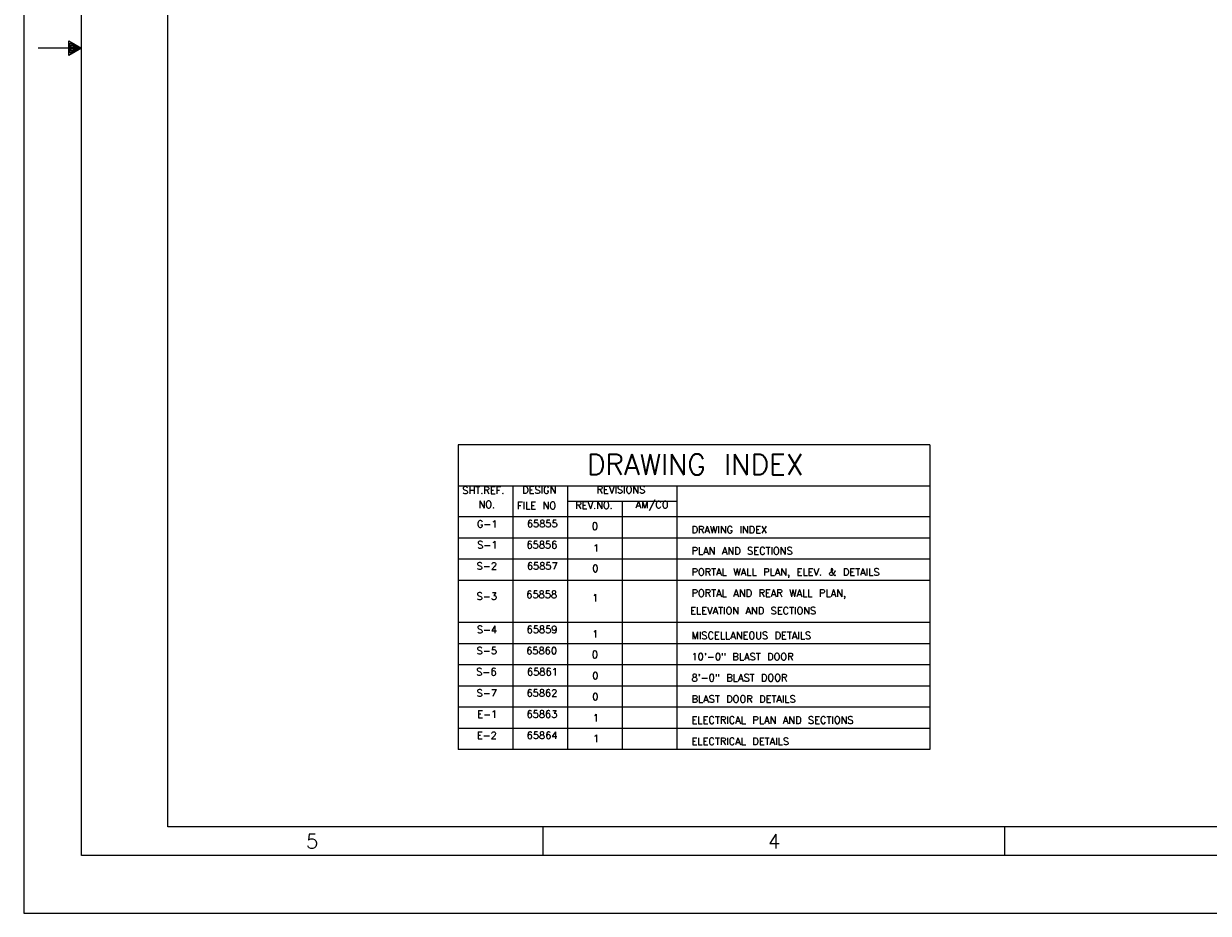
# Model space of a CAD drawing. Extents: x -7.4 to 34.6, y -51.3 to -21.3.
# Tile 1 of 4: x -7.4 to 13.2, y -51.3 to -35.8. Entities that reach past the tile are written whole.
import ezdxf
from ezdxf.enums import TextEntityAlignment as Align

# ---------------------------------------------------------------- set-up
doc = ezdxf.new("R2010")
doc.units = 0
doc.header["$MEASUREMENT"] = 0
doc.layers.add('01', color=7, linetype='CONTINUOUS')
doc.layers.add('04', color=7, linetype='CONTINUOUS')
doc.styles.add('TXT_SHX', font='txt.shx')

msp = doc.modelspace()

# ---------------------------------------------------------------- linework, layer by layer
at = {"layer": '04', "color": 7, "linetype": 'CONTINUOUS'}
for p, q in [((-7.352, -21.27), (-7.352, -51.27)), ((-6.352, -50.27), (-6.352, -22.27)), ((-4.852, -49.77), (-4.852, -22.77)), ((-6.352, -36.27), (-7.102, -36.27)), ((0.179, -43.145), (0.179, -48.432)), ((8.354, -43.145), (0.179, -43.145)), ((8.354, -43.145), (8.354, -48.432)), ((8.354, -43.862), (0.179, -43.862)), ((1.127, -43.862), (1.127, -48.432)), ((2.075, -43.862), (2.075, -48.432)), ((3.97, -43.862), (3.97, -48.432)), ((3.97, -44.129), (2.075, -44.129)), ((3.022, -44.129), (3.022, -48.432)), ((8.354, -44.396), (0.179, -44.396)), ((8.354, -44.763), (0.179, -44.763)), ((8.354, -45.13), (0.179, -45.13)), ((8.354, -45.497), (0.179, -45.497)), ((8.354, -46.23), (0.179, -46.23)), ((8.354, -46.597), (0.179, -46.597)), ((8.354, -46.964), (0.179, -46.964)), ((8.354, -47.331), (0.179, -47.331)), ((8.354, -47.698), (0.179, -47.698)), ((8.354, -48.065), (0.179, -48.065)), ((8.354, -48.064), (2.472, -48.064)), ((8.354, -48.432), (0.179, -48.432)), ((33.148, -49.77), (-4.852, -49.77)), ((1.648, -49.77), (1.648, -50.27)), ((9.648, -49.77), (9.648, -50.27)), ((33.648, -50.27), (-6.352, -50.27)), ((-7.352, -51.27), (34.648, -51.27))]:
    msp.add_line(p, q, dxfattribs=at)
msp.add_lwpolyline([(-6.352, -36.27), (-6.568, -36.395), (-6.568, -36.145)], close=True, dxfattribs=at)
for points in [[(-6.395, -36.271), (-6.547, -36.359), (-6.547, -36.181), (-6.395, -36.269)], [(-6.434, -36.269), (-6.527, -36.323), (-6.527, -36.217), (-6.433, -36.271)], [(-6.476, -36.27), (-6.506, -36.287), (-6.506, -36.253), (-6.48, -36.268)]]:
    msp.add_lwpolyline(points, dxfattribs=at)

# ---------------------------------------------------------------- texts
at = {"layer": '01', "color": 7, "linetype": 'CONTINUOUS', "style": 'TXT_SHX'}
for s, p in [('0', (2.494, -44.62)), ('1', (2.514, -44.998)), ('0', (2.501, -45.352)), ('1', (2.501, -45.863)), ('1', (2.501, -46.488)), ('0', (2.494, -46.846)), ('0', (2.501, -47.211)), ('0', (2.501, -47.575)), ('1', (2.513, -47.942)), ('1', (2.517, -48.3))]:
    msp.add_text(s, height=0.125, dxfattribs=at).set_placement(p)
at = {"layer": '04', "color": 7, "linetype": 'CONTINUOUS', "style": 'TXT_SHX'}
for s, height, p in [('DRAWING INDEX', 0.35595, (4.285, -43.665)), ('SHT.REF.', 0.1246, (0.614, -43.997)), ('DESIGN', 0.1246, (1.583, -43.991)), ('REVISIONS', 0.1246, (2.999, -43.988)), ('NO.', 0.1245, (0.674, -44.243)), ('FILE NO', 0.1246, (1.538, -44.262)), ('REV.NO.', 0.1245, (2.533, -44.256)), ('AM/CO', 0.1246, (3.539, -44.247)), ('G-1', 0.1245, (0.682, -44.583)), ('65855', 0.1245, (1.636, -44.576)), ('S-1', 0.1245, (0.683, -44.943)), ('65856', 0.1245, (1.629, -44.943)), ('S-2', 0.1245, (0.675, -45.31)), ('65857', 0.1245, (1.636, -45.31)), ('S-3', 0.1245, (0.675, -45.834)), ('65858', 0.1245, (1.626, -45.804)), ('S-4', 0.1245, (0.677, -46.411)), ('65859', 0.1245, (1.632, -46.411)), ('S-5', 0.1245, (0.675, -46.778)), ('65860', 0.1245, (1.624, -46.778)), ('S-6', 0.1245, (0.668, -47.145)), ('65861', 0.1245, (1.638, -47.145)), ('S-7', 0.1245, (0.675, -47.512)), ('65862', 0.1245, (1.63, -47.512)), ('E-1', 0.1245, (0.683, -47.879)), ('65863', 0.1245, (1.63, -47.879)), ('E-2', 0.1245, (0.675, -48.246)), ('65864', 0.1245, (1.633, -48.246)), ('5', 0.25, (-2.352, -50.145)), ('4', 0.25, (5.654, -50.145))]:
    msp.add_text(s, height=height, dxfattribs=at).set_placement(p, align=Align.CENTER)
for s, p in [('DRAWING INDEX                   ', (4.222, -44.68)), ('PLAN AND SECTIONS               ', (4.222, -45.047)), ('PORTAL WALL PLAN, ELEV. & DETAILS', (4.222, -45.414)), ('PORTAL AND REAR WALL PLAN,            ', (4.222, -45.781)), ('ELEVATION AND SECTIONS          ', (4.198, -46.085)), ('MISCELLANEOUS DETAILS    ', (4.222, -46.515)), ('10\'-0" BLAST DOOR               ', (4.222, -46.881)), ('8\'-0" BLAST DOOR                ', (4.222, -47.248)), ('BLAST DOOR DETAILS        ', (4.222, -47.615)), ('ELECTRICAL PLAN AND SECTIONS    ', (4.222, -47.982)), ('ELECTRICAL DETAILS              ', (4.222, -48.349))]:
    msp.add_text(s, height=0.1245, dxfattribs=at).set_placement(p)

doc.saveas('drawing.dxf')
